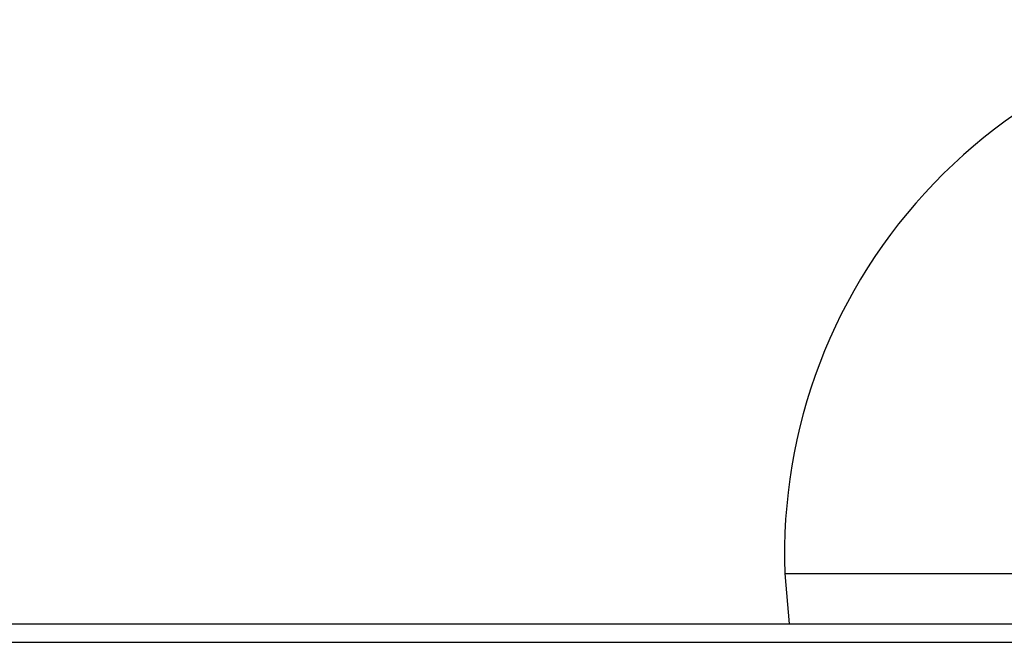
# Model space of a CAD drawing. Header units: millimetres. Extents: x 67.9 to 154, y 110.8 to 178.6.
# Tile 61 of 109: x 87 to 89.7, y 126.5 to 128.1. Entities that reach past the tile are written whole.
import ezdxf

# ---------------------------------------------------------------- set-up
doc = ezdxf.new("R2010")
doc.units = ezdxf.units.MM

msp = doc.modelspace()

# ---------------------------------------------------------------- linework, layer by layer
at = {"color": 7, "linetype": 'Continuous', "lineweight": 25}
for p, q in [((89.0715, 126.6419), (89.0831, 126.5052)), ((86.059, 126.5052), (94.4393, 126.5052))]:
    msp.add_line(p, q, dxfattribs=at)
at = {"color": 1, "linetype": 'Continuous', "lineweight": 25}
for p, q in [((89.0715, 126.6419), (91.6409, 126.6419)), ((86.009, 126.4552), (94.4819, 126.4552))]:
    msp.add_line(p, q, dxfattribs=at)
at = {"color": 7, "linetype": 'Continuous', "lineweight": 25}
msp.add_arc((90.5184, 126.6955), 1.4479, 90, 182.1201, dxfattribs=at)

doc.saveas('drawing.dxf')
